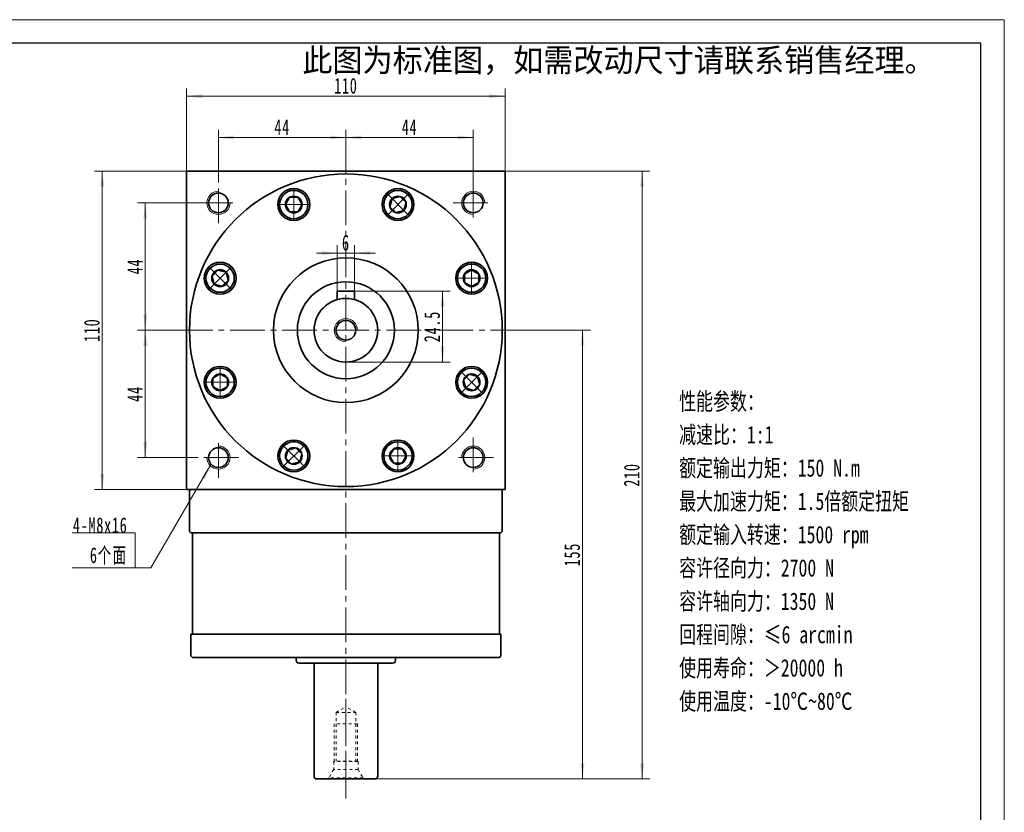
# Model space of a CAD drawing. Header units: millimetres. Extents: x 30 to 711, y 82 to 561.
# Tile 4 of 4: x 371 to 711, y 287 to 561. Entities that reach past the tile are written whole.
import ezdxf

# ---------------------------------------------------------------- set-up
doc = ezdxf.new("R2010")
doc.units = ezdxf.units.MM
doc.set_wipeout_variables(frame=1)
doc.linetypes.add('点画线', pattern=[18, 12, -2, 2, -2])
doc.linetypes.add('虚线', pattern=[2, 1, -1])
doc.layers.get('0').update_dxf_attribs({"lineweight": 35})
doc.layers.add('6文字层', color=3, linetype='Continuous')
for name, color, linetype, lineweight in [('中心线层', 1, '点画线', 18), ('图框_外框线', 7, 'Continuous', 18), ('尺寸线层', 3, 'Continuous', 18), ('粗实线层', 7, 'Continuous', 35)]:
    doc.layers.add(name, color=color, linetype=linetype, lineweight=lineweight)
doc.styles.add('标准', font='txt', dxfattribs={"width": 0.667})
doc.dimstyles.new('a4-1-1', dxfattribs={"dimtxt": 3, "dimasz": 3, "dimexe": 1.5, "dimexo": 0, "dimgap": 0.5, "dimtad": 1, "dimdec": 3, "dimdsep": 46, "dimtxsty": '标准', "dimblk": '_CAXARROW', "dimcen": 0, "dimdle": 4, "dimazin": 2, "dimtfac": 0.707107, "dimtdec": 3, "dimtix": 1, "dimtmove": 2, "dimatfit": 3, "dimfxl": 0, "dimfrac": 2, "dimtolj": 1, "dimtzin": 0, "dimarcsym": 0})

# ---------------------------------------------------------------- blocks, each defined once
blk = doc.blocks.new('*X13')
at = {"layer": '尺寸线层', "linetype": 'Continuous'}
for points in [[(428.87, 534.79), (434.27, 535.46), (434.27, 534.11)], [(538.87, 534.79), (533.47, 535.46), (533.47, 534.11)]]:
    blk.add_hatch(color=0, dxfattribs=at).paths.add_polyline_path(points, flags=0)
at = {"layer": '尺寸线层', "color": 0, "linetype": 'Continuous'}
for p, q in [((428.87, 508.96), (428.87, 537.49)), ((538.87, 508.96), (538.87, 537.49)), ((428.87, 534.79), (538.87, 534.79))]:
    blk.add_line(p, q, dxfattribs=at)
at = {"layer": '尺寸线层', "color": 0, "insert": (483.87, 538.37), "char_height": 5.4, "width": 14.3527, "attachment_point": 5, "line_spacing_factor": 1.15057, "style": '标准'}
blk.add_mtext('\\T1.1;110', dxfattribs=at)
blk = doc.blocks.new('_CAXARROW')
blk.add_hatch(color=0).paths.add_polyline_path([(0, 0), (-1, 0.125), (-1, -0.125)], flags=0)
blk = doc.blocks.new('*X14')
at = {"layer": '尺寸线层', "linetype": 'Continuous'}
for points in [[(399.74, 508.96), (399.07, 503.56), (400.42, 503.56)], [(399.74, 398.96), (399.07, 404.36), (400.42, 404.36)]]:
    blk.add_hatch(color=0, dxfattribs=at).paths.add_polyline_path(points, flags=0)
at = {"layer": '尺寸线层', "color": 0, "linetype": 'Continuous'}
for p, q in [((428.87, 508.96), (397.04, 508.96)), ((399.74, 398.96), (399.74, 508.96)), ((428.87, 398.96), (397.04, 398.96))]:
    blk.add_line(p, q, dxfattribs=at)
at = {"layer": '尺寸线层', "color": 0, "insert": (396.16, 453.96), "char_height": 5.4, "width": 14.3527, "attachment_point": 5, "rotation": 90, "line_spacing_factor": 1.15057, "style": '标准'}
blk.add_mtext('\\T1.1;110', dxfattribs=at)
blk = doc.blocks.new('*X15')
at = {"layer": '尺寸线层', "linetype": 'Continuous'}
for points in [[(414.59, 497.96), (415.27, 492.56), (413.92, 492.56)], [(414.59, 453.96), (415.27, 459.36), (413.92, 459.36)]]:
    blk.add_hatch(color=0, dxfattribs=at).paths.add_polyline_path(points, flags=0)
at = {"layer": '尺寸线层', "color": 0, "linetype": 'Continuous'}
for p, q in [((432.87, 497.96), (411.89, 497.96)), ((414.59, 497.96), (414.59, 453.96)), ((425.87, 453.96), (411.89, 453.96))]:
    blk.add_line(p, q, dxfattribs=at)
at = {"layer": '尺寸线层', "color": 0, "insert": (411.02, 475.96), "char_height": 5.4, "width": 10.8, "attachment_point": 5, "rotation": 90, "line_spacing_factor": 1.15057, "style": '标准'}
blk.add_mtext('\\T1.1;44', dxfattribs=at)
blk = doc.blocks.new('*X16')
at = {"layer": '尺寸线层', "linetype": 'Continuous'}
for points in [[(414.59, 453.96), (415.27, 448.56), (413.92, 448.56)], [(414.59, 409.96), (415.27, 415.36), (413.92, 415.36)]]:
    blk.add_hatch(color=0, dxfattribs=at).paths.add_polyline_path(points, flags=0)
at = {"layer": '尺寸线层', "color": 0, "linetype": 'Continuous'}
for p, q in [((425.87, 453.96), (411.89, 453.96)), ((414.59, 453.96), (414.59, 409.96)), ((432.87, 409.96), (411.89, 409.96))]:
    blk.add_line(p, q, dxfattribs=at)
at = {"layer": '尺寸线层', "color": 0, "insert": (411.02, 431.96), "char_height": 5.4, "width": 10.8, "attachment_point": 5, "rotation": 90, "line_spacing_factor": 1.15057, "style": '标准'}
blk.add_mtext('\\T1.1;44', dxfattribs=at)
blk = doc.blocks.new('*X17')
at = {"layer": '尺寸线层', "linetype": 'Continuous'}
for points in [[(439.87, 520.53), (445.27, 521.21), (445.27, 519.86)], [(483.87, 520.53), (478.47, 521.21), (478.47, 519.86)]]:
    blk.add_hatch(color=0, dxfattribs=at).paths.add_polyline_path(points, flags=0)
at = {"layer": '尺寸线层', "color": 0, "linetype": 'Continuous'}
for p, q in [((439.87, 504.96), (439.87, 523.23)), ((439.87, 520.53), (483.87, 520.53)), ((483.87, 511.95), (483.87, 523.23))]:
    blk.add_line(p, q, dxfattribs=at)
at = {"layer": '尺寸线层', "color": 0, "insert": (461.87, 524.1), "char_height": 5.4, "width": 10.8, "attachment_point": 5, "line_spacing_factor": 1.15057, "style": '标准'}
blk.add_mtext('\\T1.1;44', dxfattribs=at)
blk = doc.blocks.new('*X18')
at = {"layer": '尺寸线层', "linetype": 'Continuous'}
for points in [[(483.87, 520.53), (489.27, 521.21), (489.27, 519.86)], [(527.87, 520.53), (522.47, 521.21), (522.47, 519.86)]]:
    blk.add_hatch(color=0, dxfattribs=at).paths.add_polyline_path(points, flags=0)
at = {"layer": '尺寸线层', "color": 0, "linetype": 'Continuous'}
for p, q in [((483.87, 511.95), (483.87, 523.23)), ((483.87, 520.53), (527.87, 520.53)), ((527.87, 504.96), (527.87, 523.23))]:
    blk.add_line(p, q, dxfattribs=at)
at = {"layer": '尺寸线层', "color": 0, "insert": (505.87, 524.1), "char_height": 5.4, "width": 10.8, "attachment_point": 5, "line_spacing_factor": 1.15057, "style": '标准'}
blk.add_mtext('\\T1.1;44', dxfattribs=at)
blk = doc.blocks.new('*X19')
at = {"layer": '尺寸线层', "linetype": 'Continuous'}
for points in [[(565.61, 453.96), (566.28, 448.56), (564.93, 448.56)], [(565.61, 298.96), (566.28, 304.36), (564.93, 304.36)]]:
    blk.add_hatch(color=0, dxfattribs=at).paths.add_polyline_path(points, flags=0)
at = {"layer": '尺寸线层', "color": 0, "linetype": 'Continuous'}
for p, q in [((541.87, 453.96), (568.31, 453.96)), ((565.61, 453.96), (565.61, 298.96)), ((493.87, 298.96), (568.31, 298.96))]:
    blk.add_line(p, q, dxfattribs=at)
at = {"layer": '尺寸线层', "color": 0, "insert": (562.02, 376.46), "char_height": 5.4, "width": 14.0022, "attachment_point": 5, "rotation": 90, "line_spacing_factor": 1.15057, "style": '标准'}
blk.add_mtext('\\T1.1;155', dxfattribs=at)
blk = doc.blocks.new('*X20')
at = {"layer": '尺寸线层', "linetype": 'Continuous'}
for points in [[(586.2, 508.96), (586.87, 503.56), (585.52, 503.56)], [(586.2, 298.96), (586.87, 304.36), (585.52, 304.36)]]:
    blk.add_hatch(color=0, dxfattribs=at).paths.add_polyline_path(points, flags=0)
at = {"layer": '尺寸线层', "color": 0, "linetype": 'Continuous'}
for p, q in [((538.87, 508.96), (588.9, 508.96)), ((586.2, 508.96), (586.2, 298.96)), ((493.87, 298.96), (588.9, 298.96))]:
    blk.add_line(p, q, dxfattribs=at)
at = {"layer": '尺寸线层', "color": 0, "insert": (582.61, 403.96), "char_height": 5.4, "width": 14.5863, "attachment_point": 5, "rotation": 90, "line_spacing_factor": 1.15057, "style": '标准'}
blk.add_mtext('\\T1.1;210', dxfattribs=at)
blk = doc.blocks.new('*X21')
at = {"layer": '中心线层', "linetype": '点画线', "lineweight": 18}
for p, q in [((0, -5.64), (0, 5.64)), ((-5.64, 0), (5.64, 0))]:
    blk.add_line(p, q, dxfattribs=at)
at = {"layer": '粗实线层'}
for p, q in [((-2.89, 0), (-1.44, 2.5)), ((-2.89, 0), (-1.44, -2.5)), ((-1.44, 2.5), (1.44, 2.5)), ((2.89, 0), (1.44, 2.5)), ((2.89, 0), (1.44, 2.5)), ((2.89, 0), (1.44, -2.5)), ((-1.44, -2.5), (1.44, -2.5))]:
    blk.add_line(p, q, dxfattribs=at)
blk.add_circle((0, 0), 2.89, dxfattribs=at)
for start, end in [(0, 180), (180, 360)]:
    blk.add_arc((0, 0), 4.89, start, end, dxfattribs=at)
blk = doc.blocks.new('*X22')
at = {"layer": '尺寸线层', "linetype": 'Continuous'}
for points in [[(517.24, 467.46), (517.92, 462.06), (516.57, 462.06)], [(517.24, 442.96), (517.92, 448.36), (516.57, 448.36)]]:
    blk.add_hatch(color=0, dxfattribs=at).paths.add_polyline_path(points, flags=0)
at = {"layer": '尺寸线层', "color": 0, "linetype": 'Continuous'}
for p, q in [((486.87, 467.46), (519.94, 467.46)), ((517.24, 467.46), (517.24, 442.96)), ((483.87, 442.96), (519.94, 442.96))]:
    blk.add_line(p, q, dxfattribs=at)
at = {"layer": '尺寸线层', "color": 0, "insert": (513.67, 455.21), "char_height": 5.4, "width": 19.7184, "attachment_point": 5, "rotation": 90, "line_spacing_factor": 1.15057, "style": '标准'}
blk.add_mtext('\\T1.1;24.5', dxfattribs=at)
blk = doc.blocks.new('*X23')
at = {"layer": '尺寸线层', "linetype": 'Continuous'}
for points in [[(480.87, 480.59), (475.47, 479.92), (475.47, 481.27)], [(486.87, 480.59), (492.27, 479.92), (492.27, 481.27)]]:
    blk.add_hatch(color=0, dxfattribs=at).paths.add_polyline_path(points, flags=0)
at = {"layer": '尺寸线层', "color": 0, "linetype": 'Continuous'}
for p, q in [((480.87, 467.46), (480.87, 483.29)), ((486.87, 467.46), (486.87, 483.29)), ((494.07, 480.59), (473.67, 480.59))]:
    blk.add_line(p, q, dxfattribs=at)
at = {"layer": '尺寸线层', "color": 0, "insert": (483.87, 484.16), "char_height": 5.4, "width": 10.8, "attachment_point": 5, "line_spacing_factor": 1.15057, "style": '标准'}
blk.add_mtext('\\T1.1;6', dxfattribs=at)
blk = doc.blocks.new('m8-11111_3')
at = {"layer": '中心线层', "linetype": '点画线', "lineweight": 18}
blk.add_line((27.67, 0), (-2.1, 0), dxfattribs=at)
at = {"layer": '粗实线层', "color": 6, "linetype": '虚线', "lineweight": 18}
for p, q in [((0, -6.6), (0, 6.6)), ((0, 6.6), (0.43, 5.86)), ((3.3, 4.2), (0.43, 5.86)), ((0.43, -5.86), (0.43, 5.86)), ((6, 4.2), (3.3, 4.2)), ((3.3, -4.2), (3.3, 4.2)), ((6.2, 4), (6, 4.2)), ((6, -4.2), (6, 4.2)), ((19, 4), (6.2, 4)), ((6.2, -4), (6.2, 4)), ((19, -4), (19, 4)), ((23, 3.4), (6.2, 3.4)), ((23, 3.4), (24.96, 0)), ((23, 3.4), (23, -3.4)), ((23, -3.4), (24.96, 0)), ((23, -3.4), (6.2, -3.4)), ((0, -6.6), (0.43, -5.86)), ((3.3, -4.2), (0.43, -5.86)), ((6, -4.2), (3.3, -4.2)), ((6.2, -4), (6, -4.2)), ((19, -4), (6.2, -4))]:
    blk.add_line(p, q, dxfattribs=at)
blk = doc.blocks.new('*X42')
at = {"layer": '尺寸线层', "linetype": 'Continuous'}
blk.add_hatch(color=0, dxfattribs=at).paths.add_polyline_path([(26.13, 35.68), (24, 30.67), (22.84, 31.35)], flags=0)
at = {"layer": '尺寸线层', "color": 0, "linetype": 'Continuous'}
blk.add_line((26.13, 35.68), (5.4, 0), dxfattribs=at)
at = {"layer": '尺寸线层', "color": 0}
for p, q in [((0, 12.11), (-21.83, 12.11)), ((0, 0), (0, 12.11)), ((0, 0), (-21.83, 0)), ((5.4, 0), (0, 0))]:
    blk.add_line(p, q, dxfattribs=at)
at = {"layer": '尺寸线层', "color": 0, "insert": (-2.7, 1.08), "char_height": 5.4, "width": 36.2438, "attachment_point": 9, "line_spacing_factor": 1.15057, "style": '标准'}
blk.add_mtext('\\T1.1;4-M8x16\\P6个面', dxfattribs=at)
blk = doc.blocks.new('提示字样')
at = {"layer": '6文字层', "insert": (1.21, 11.52), "char_height": 10, "width": 317.6795, "attachment_point": 1}
blk.add_mtext('{\\C1;此图为标准图，如需改动尺寸请联系销售经理。}', dxfattribs=at)

msp = doc.modelspace()

# ---------------------------------------------------------------- linework, layer by layer
at = {"layer": '中心线层'}
for p, q in [((483.8717, 292.239), (483.8717, 511.954)), ((439.8717, 490.9588), (439.8717, 504.9588)), ((527.8717, 504.9588), (527.8717, 490.9588)), ((432.8717, 497.9588), (446.8717, 497.9588)), ((520.8717, 497.9588), (534.8717, 497.9588)), ((425.8717, 453.9588), (541.8717, 453.9588)), ((439.8717, 402.9588), (439.8717, 416.9588)), ((527.8717, 416.9588), (527.8717, 402.9588)), ((446.8717, 409.9588), (432.8717, 409.9588)), ((534.8717, 409.9588), (520.8717, 409.9588))]:
    msp.add_line(p, q, dxfattribs=at)
at = {"layer": '粗实线层'}
for p, q in [((486.8717, 467.4588), (480.8717, 467.4588)), ((480.8717, 467.4588), (480.8717, 464.5419)), ((486.8717, 467.4588), (486.8717, 464.5419)), ((430.3717, 398.9588), (429.8717, 398.4588)), ((429.8717, 398.4588), (429.8717, 384.4588)), ((537.3717, 398.9588), (537.8717, 398.4588)), ((537.8717, 398.4588), (537.8717, 384.4588)), ((430.3717, 383.9588), (429.8717, 384.4588)), ((537.3717, 383.9588), (537.8717, 384.4588)), ((430.3717, 383.9588), (537.3717, 383.9588)), ((430.8717, 348.9588), (430.8717, 383.9588)), ((536.8717, 348.9588), (536.8717, 383.9588)), ((430.3717, 348.9588), (537.3717, 348.9588)), ((430.3717, 341.4588), (430.3717, 348.9588)), ((537.3717, 341.4588), (537.3717, 348.9588)), ((430.8717, 340.9588), (430.3717, 341.4588)), ((536.8717, 340.9588), (430.8717, 340.9588)), ((466.7217, 340.9588), (466.7217, 339.9588)), ((501.0217, 340.9588), (501.0217, 339.9588)), ((536.8717, 340.9588), (537.3717, 341.4588)), ((500.0217, 338.9588), (467.7217, 338.9588)), ((472.8717, 299.9588), (472.8717, 338.9588)), ((494.8717, 299.9588), (494.8717, 338.9588)), ((473.8717, 298.9588), (493.8717, 298.9588))]:
    msp.add_line(p, q, dxfattribs=at)
for points in [[(428.8717, 398.9588), (428.8717, 508.9588)], [(428.8717, 508.3588), (428.8717, 508.9588), (538.8717, 508.9588), (538.8717, 508.3588)], [(538.8717, 398.9588), (538.8717, 508.9588)], [(538.8717, 398.9588), (428.8717, 398.9588)]]:
    msp.add_lwpolyline(points, dxfattribs=at)
for centre, radius in [((483.8717, 453.9588), 54), ((439.8717, 497.9588), 3.4), ((465.8856, 497.3812), 5.5), ((501.8578, 497.3812), 5.5), ((527.8717, 497.9588), 3.4), ((440.4493, 471.945), 5.5), ((483.8717, 453.9588), 25), ((527.294, 471.945), 5.5), ((483.8717, 453.9588), 16.75), ((483.8717, 453.9588), 11), ((483.8717, 453.9588), 3.4), ((440.4493, 435.9727), 5.5), ((527.294, 435.9727), 5.5), ((465.8856, 410.5365), 5.5), ((501.8578, 410.5365), 5.5), ((439.8717, 409.9588), 3.4), ((527.8717, 409.9588), 3.4)]:
    msp.add_circle(centre, radius, dxfattribs=at)
at = {"layer": '粗实线层', "lineweight": 18}
for centre, start, end in [((439.8717, 497.9588), 90, 360), ((527.8717, 497.9588), 0, 270), ((483.8717, 453.9588), 0, 270), ((439.8717, 409.9588), 180, 90), ((527.8717, 409.9588), 270, 180)]:
    msp.add_arc(centre, 4, start, end, dxfattribs=at)
at = {"layer": '粗实线层'}
for centre, start, end in [((467.7217, 339.9588), 180, 270), ((500.0217, 339.9588), 270, 0), ((473.8717, 299.9588), 180, 270), ((493.8717, 299.9588), 270, 0)]:
    msp.add_arc(centre, 1, start, end, dxfattribs=at)

# ---------------------------------------------------------------- block references
at = {"layer": '尺寸线层'}
msp.add_blockref('*X42', (411.1555, 371.893), dxfattribs=at)
at = {"layer": '粗实线层', "xscale": 0.8, "yscale": 0.8, "zscale": 0.8}
msp.add_blockref('提示字样', (467.869, 542.0328), dxfattribs=at)
at = {"layer": '粗实线层', "rotation": 90}
msp.add_blockref('m8-11111_3', (483.8717, 298.9588), dxfattribs=at)

# ---------------------------------------------------------------- texts
at = {"layer": '尺寸线层', "insert": (598.9719, 432.4122), "char_height": 6, "width": 140.195535, "attachment_point": 1, "line_spacing_factor": 1.15057, "style": '标准'}
msp.add_mtext('{\\W0.75;性能参数：\\P减速比：1:1\\P额定输出力矩：150 N.m\\P最大加速力矩：1.5倍额定扭矩\\P额定输入转速：1500 rpm\\P容许径向力：2700 N\\P容许轴向力：1350 N\\P回程间隙：≤6 arcmin\\P使用寿命：＞20000 h\\P使用温度：-10℃~80℃', dxfattribs=at)

# ---------------------------------------------------------------- dimensions: what is measured, and where the dimension line sits
at = {"layer": '尺寸线层'}
for base, p1, p2, angle, picture, middle in [((538.8717, 534.7889), (428.8717, 508.9588), (538.8717, 508.9588), 0, '*X13', (483.8717, 538.3738)), ((527.8717, 520.5329), (483.8717, 511.954), (527.8717, 504.9588), 0, '*X18', (505.8717, 524.1027)), ((399.7405, 508.9588), (428.8717, 398.9588), (428.8717, 508.9588), 90, '*X14', (396.1556, 453.9588)), ((586.1963, 298.9588), (538.8717, 508.9588), (493.8717, 298.9588), 270, '*X20', (582.6114, 403.9588)), ((414.5905, 453.9588), (432.8717, 497.9588), (425.8717, 453.9588), 270, '*X15', (411.0207, 475.9588)), ((517.2404, 442.9588), (486.8717, 467.4588), (483.8717, 442.9588), 270, '*X22', (513.6706, 455.2088)), ((414.5905, 409.9588), (425.8717, 453.9588), (432.8717, 409.9588), 270, '*X16', (411.0207, 431.9588)), ((565.6055, 298.9588), (541.8717, 453.9588), (493.8717, 298.9588), 270, '*X19', (562.0206, 376.4588))]:
    dim = msp.add_linear_dim(base=base, p1=p1, p2=p2, angle=angle, dimstyle='a4-1-1', override={"dimsah": 1, "dimtfill": 1, "dimtzin": 0}, dxfattribs=at)
    dim.commit()
    dim.dimension.update_dxf_attribs({"geometry": picture, "text_midpoint": middle})
for base, p1, p2, picture, middle in [((483.8717, 520.5329), (439.8717, 504.9588), (483.8717, 511.954), '*X17', (461.8717, 524.1027)), ((480.8717, 480.5922), (486.8717, 467.4588), (480.8717, 467.4588), '*X23', (483.8717, 484.1621))]:
    dim = msp.add_linear_dim(base=base, p1=p1, p2=p2, dimstyle='a4-1-1', override={"dimsah": 1, "dimtfill": 1, "dimtzin": 0}, dxfattribs=at)
    dim.commit()
    dim.dimension.update_dxf_attribs({"geometry": picture, "text_midpoint": middle})

# ---------------------------------------------------------------- next in the draw order: wipeouts: each hides what was drawn before it
for points in [[(470.7756, 497.3812), (470.7755, 497.4087), (470.7752, 497.4361), (470.7749, 497.4636), (470.7743, 497.4911), (470.7736, 497.5185), (470.7728, 497.546), (470.7718, 497.5735), (470.7706, 497.6009), (470.7693, 497.6284), (470.7678, 497.6558), (470.7662, 497.6832), (470.7644, 497.7107), (470.7625, 497.7381), (470.7604, 497.7655), (470.7582, 497.7928), (470.7558, 497.8202), (470.7533, 497.8476), (470.7506, 497.8749), (470.7477, 497.9022), (470.7447, 497.9296), (470.7416, 497.9569), (470.7382, 497.9841), (470.7348, 498.0114), (470.7312, 498.0386), (470.7274, 498.0658), (470.7235, 498.093), (470.7194, 498.1202), (470.7152, 498.1474), (470.7108, 498.1745), (470.7062, 498.2016), (470.7062, 498.2016), (470.6627, 498.4259), (470.6086, 498.648), (470.5443, 498.8673), (470.4697, 499.0833), (470.3852, 499.2957), (470.2908, 499.5038), (470.1869, 499.7073), (470.0735, 499.9058), (469.9509, 500.0987), (469.8195, 500.2857), (469.6795, 500.4663), (469.5312, 500.6402), (469.375, 500.807), (469.2111, 500.9663), (469.0399, 501.1178), (468.8619, 501.2611), (468.6774, 501.3959), (468.4868, 501.5219), (468.2904, 501.639), (468.0889, 501.7467), (467.8825, 501.8449), (467.6718, 501.9333), (467.4571, 502.0118), (467.239, 502.0801), (467.018, 502.1383), (466.7945, 502.186), (466.569, 502.2232), (466.342, 502.2498), (466.114, 502.2658), (465.8856, 502.2712), (465.8856, 502.2712), (465.6571, 502.2658), (465.4291, 502.2498), (465.2021, 502.2232), (464.9766, 502.186), (464.7531, 502.1383), (464.5321, 502.0801), (464.314, 502.0118), (464.0994, 501.9333), (463.8886, 501.8449), (463.6822, 501.7467), (463.4807, 501.639), (463.2844, 501.5219), (463.0937, 501.3959), (462.9092, 501.2611), (462.7312, 501.1178), (462.56, 500.9663), (462.3961, 500.807), (462.2399, 500.6402), (462.0916, 500.4663), (461.9516, 500.2857), (461.8202, 500.0987), (461.6977, 499.9058), (461.5843, 499.7073), (461.4803, 499.5038), (461.3859, 499.2957), (461.3014, 499.0833), (461.2268, 498.8673), (461.1625, 498.648), (461.1085, 498.4259), (461.0649, 498.2016), (461.0649, 498.2016), (461.0603, 498.1745), (461.056, 498.1474), (461.0517, 498.1202), (461.0476, 498.093), (461.0437, 498.0658), (461.04, 498.0386), (461.0363, 498.0114), (461.0329, 497.9841), (461.0296, 497.9569), (461.0264, 497.9296), (461.0234, 497.9022), (461.0205, 497.8749), (461.0179, 497.8476), (461.0153, 497.8202), (461.0129, 497.7928), (461.0107, 497.7655), (461.0086, 497.7381), (461.0067, 497.7107), (461.0049, 497.6832), (461.0033, 497.6558), (461.0018, 497.6284), (461.0005, 497.6009), (460.9993, 497.5735), (460.9983, 497.546), (460.9975, 497.5185), (460.9968, 497.4911), (460.9963, 497.4636), (460.9959, 497.4361), (460.9956, 497.4087), (460.9956, 497.3812), (460.9956, 497.3812), (461.0023, 497.1253), (461.0223, 496.87), (461.0558, 496.6162), (461.1024, 496.3645), (461.1622, 496.1156), (461.2349, 495.8701), (461.3204, 495.6288), (461.4183, 495.3922), (461.5285, 495.1612), (461.6507, 494.9362), (461.7845, 494.7179), (461.9295, 494.5069), (462.0853, 494.3038), (462.2516, 494.1091), (462.4278, 493.9234), (462.6135, 493.7472), (462.8082, 493.5809), (463.0113, 493.4251), (463.2223, 493.2801), (463.4406, 493.1463), (463.6655, 493.0242), (463.8966, 492.9139), (464.1331, 492.816), (464.3745, 492.7305), (464.6199, 492.6578), (464.8689, 492.598), (465.1206, 492.5514), (465.3744, 492.518), (465.6296, 492.4979), (465.8856, 492.4912), (465.8856, 492.4912), (466.1415, 492.4979), (466.3967, 492.518), (466.6505, 492.5514), (466.9022, 492.598), (467.1512, 492.6578), (467.3967, 492.7305), (467.638, 492.816), (467.8745, 492.9139), (468.1056, 493.0242), (468.3306, 493.1463), (468.5488, 493.2801), (468.7598, 493.4251), (468.9629, 493.5809), (469.1576, 493.7472), (469.3433, 493.9234), (469.5195, 494.1091), (469.6858, 494.3038), (469.8417, 494.5069), (469.9867, 494.7179), (470.1204, 494.9362), (470.2426, 495.1612), (470.3528, 495.3922), (470.4508, 495.6288), (470.5362, 495.8701), (470.6089, 496.1156), (470.6687, 496.3645), (470.7154, 496.6162), (470.7488, 496.87), (470.7689, 497.1253)], [(505.3156, 493.9234), (505.3349, 493.9429), (505.3542, 493.9625), (505.3733, 493.9822), (505.3924, 494.002), (505.4113, 494.0219), (505.4301, 494.0419), (505.4488, 494.0621), (505.4674, 494.0823), (505.4859, 494.1026), (505.5043, 494.1231), (505.5225, 494.1436), (505.5407, 494.1643), (505.5587, 494.185), (505.5766, 494.2058), (505.5944, 494.2268), (505.612, 494.2478), (505.6296, 494.269), (505.647, 494.2902), (505.6643, 494.3116), (505.6815, 494.333), (505.6986, 494.3545), (505.7155, 494.3762), (505.7323, 494.3979), (505.749, 494.4197), (505.7656, 494.4416), (505.7821, 494.4636), (505.7984, 494.4857), (505.8146, 494.5079), (505.8307, 494.5302), (505.8467, 494.5526), (505.8467, 494.5526), (505.9745, 494.742), (506.0933, 494.9372), (506.2028, 495.1378), (506.3029, 495.3433), (506.3933, 495.5532), (506.4737, 495.7671), (506.5441, 495.9845), (506.6043, 496.205), (506.654, 496.4281), (506.6933, 496.6532), (506.722, 496.88), (506.7402, 497.1078), (506.7476, 497.3362), (506.7444, 497.5647), (506.7304, 497.7928), (506.7059, 498.0201), (506.6707, 498.2459), (506.6251, 498.4698), (506.569, 498.6914), (506.5026, 498.9101), (506.4261, 499.1254), (506.3397, 499.337), (506.2434, 499.5443), (506.1375, 499.7468), (506.0223, 499.9442), (505.898, 500.136), (505.7649, 500.3217), (505.6232, 500.5011), (505.4733, 500.6736), (505.3156, 500.8389), (505.3156, 500.8389), (505.1502, 500.9967), (504.9777, 501.1466), (504.7983, 501.2883), (504.6126, 501.4214), (504.4208, 501.5457), (504.2234, 501.6609), (504.0209, 501.7668), (503.8136, 501.863), (503.602, 501.9495), (503.3867, 502.026), (503.168, 502.0924), (502.9464, 502.1485), (502.7225, 502.1941), (502.4967, 502.2293), (502.2695, 502.2538), (502.0413, 502.2677), (501.8128, 502.271), (501.5844, 502.2635), (501.3566, 502.2454), (501.1299, 502.2167), (500.9047, 502.1774), (500.6817, 502.1276), (500.4612, 502.0675), (500.2437, 501.9971), (500.0298, 501.9167), (499.8199, 501.8263), (499.6144, 501.7262), (499.4139, 501.6167), (499.2186, 501.4978), (499.0292, 501.37), (499.0292, 501.37), (499.0068, 501.3541), (498.9845, 501.338), (498.9623, 501.3218), (498.9402, 501.3055), (498.9182, 501.289), (498.8963, 501.2724), (498.8745, 501.2557), (498.8528, 501.2389), (498.8312, 501.222), (498.8096, 501.2049), (498.7882, 501.1877), (498.7668, 501.1704), (498.7456, 501.153), (498.7245, 501.1354), (498.7034, 501.1178), (498.6825, 501.1), (498.6616, 501.0821), (498.6409, 501.064), (498.6202, 501.0459), (498.5997, 501.0277), (498.5793, 501.0093), (498.5589, 500.9908), (498.5387, 500.9722), (498.5186, 500.9535), (498.4985, 500.9347), (498.4786, 500.9158), (498.4588, 500.8967), (498.4391, 500.8776), (498.4195, 500.8583), (498.4, 500.8389), (498.4, 500.8389), (498.2238, 500.6532), (498.0576, 500.4586), (497.9017, 500.2555), (497.7567, 500.0445), (497.6229, 499.8262), (497.5008, 499.6012), (497.3906, 499.3701), (497.2926, 499.1336), (497.2071, 498.8923), (497.1344, 498.6468), (497.0747, 498.3979), (497.028, 498.1461), (496.9946, 497.8923), (496.9745, 497.6371), (496.9678, 497.3812), (496.9745, 497.1253), (496.9946, 496.87), (497.028, 496.6162), (497.0747, 496.3645), (497.1344, 496.1156), (497.2071, 495.8701), (497.2926, 495.6288), (497.3906, 495.3922), (497.5008, 495.1612), (497.6229, 494.9362), (497.7567, 494.7179), (497.9017, 494.5069), (498.0576, 494.3038), (498.2238, 494.1091), (498.4, 493.9234), (498.4, 493.9234), (498.5858, 493.7472), (498.7804, 493.5809), (498.9835, 493.4251), (499.1945, 493.2801), (499.4128, 493.1463), (499.6378, 493.0242), (499.8689, 492.9139), (500.1054, 492.816), (500.3467, 492.7305), (500.5922, 492.6578), (500.8411, 492.598), (501.0928, 492.5514), (501.3467, 492.518), (501.6019, 492.4979), (501.8578, 492.4912), (502.1137, 492.4979), (502.3689, 492.518), (502.6228, 492.5514), (502.8745, 492.598), (503.1234, 492.6578), (503.3689, 492.7305), (503.6102, 492.816), (503.8467, 492.9139), (504.0778, 493.0242), (504.3028, 493.1463), (504.5211, 493.2801), (504.7321, 493.4251), (504.9352, 493.5809), (505.1298, 493.7472)], [(443.9071, 475.4027), (443.8876, 475.4221), (443.868, 475.4414), (443.8483, 475.4605), (443.8285, 475.4796), (443.8086, 475.4985), (443.7886, 475.5173), (443.7685, 475.536), (443.7482, 475.5546), (443.7279, 475.5731), (443.7075, 475.5914), (443.6869, 475.6097), (443.6663, 475.6278), (443.6455, 475.6459), (443.6247, 475.6638), (443.6037, 475.6815), (443.5827, 475.6992), (443.5615, 475.7167), (443.5403, 475.7342), (443.519, 475.7515), (443.4975, 475.7687), (443.476, 475.7857), (443.4544, 475.8027), (443.4326, 475.8195), (443.4108, 475.8362), (443.3889, 475.8528), (443.3669, 475.8692), (443.3448, 475.8856), (443.3226, 475.9018), (443.3003, 475.9179), (443.278, 475.9338), (443.278, 475.9338), (443.0885, 476.0616), (442.8933, 476.1804), (442.6927, 476.29), (442.4872, 476.3901), (442.2773, 476.4804), (442.0634, 476.5609), (441.846, 476.6313), (441.6255, 476.6914), (441.4024, 476.7412), (441.1773, 476.7805), (440.9506, 476.8092), (440.7227, 476.8273), (440.4943, 476.8348), (440.2658, 476.8315), (440.0377, 476.8176), (439.8105, 476.7931), (439.5846, 476.7579), (439.3607, 476.7122), (439.1391, 476.6562), (438.9205, 476.5898), (438.7051, 476.5133), (438.4935, 476.4268), (438.2863, 476.3305), (438.0837, 476.2247), (437.8863, 476.1095), (437.6946, 475.9852), (437.5088, 475.8521), (437.3295, 475.7104), (437.1569, 475.5605), (436.9916, 475.4027), (436.9916, 475.4027), (436.8338, 475.2374), (436.6839, 475.0649), (436.5423, 474.8855), (436.4091, 474.6997), (436.2848, 474.508), (436.1696, 474.3106), (436.0638, 474.108), (435.9675, 473.9008), (435.881, 473.6892), (435.8045, 473.4739), (435.7381, 473.2552), (435.6821, 473.0336), (435.6364, 472.8097), (435.6013, 472.5838), (435.5767, 472.3566), (435.5628, 472.1285), (435.5595, 471.9), (435.567, 471.6716), (435.5851, 471.4437), (435.6138, 471.217), (435.6531, 470.9919), (435.7029, 470.7688), (435.763, 470.5483), (435.8334, 470.3309), (435.9139, 470.117), (436.0042, 469.9071), (436.1043, 469.7016), (436.2139, 469.501), (436.3327, 469.3058), (436.4605, 469.1163), (436.4605, 469.1163), (436.4764, 469.094), (436.4925, 469.0717), (436.5087, 469.0495), (436.5251, 469.0274), (436.5415, 469.0054), (436.5581, 468.9835), (436.5748, 468.9617), (436.5916, 468.9399), (436.6086, 468.9183), (436.6256, 468.8968), (436.6428, 468.8754), (436.6601, 468.854), (436.6776, 468.8328), (436.6951, 468.8116), (436.7128, 468.7906), (436.7306, 468.7696), (436.7485, 468.7488), (436.7665, 468.728), (436.7846, 468.7074), (436.8029, 468.6869), (436.8212, 468.6664), (436.8397, 468.6461), (436.8583, 468.6259), (436.877, 468.6057), (436.8958, 468.5857), (436.9148, 468.5658), (436.9338, 468.546), (436.953, 468.5263), (436.9722, 468.5067), (436.9916, 468.4872), (436.9916, 468.4872), (437.1773, 468.311), (437.372, 468.1447), (437.5751, 467.9889), (437.7861, 467.8439), (438.0043, 467.7101), (438.2293, 467.5879), (438.4604, 467.4777), (438.6969, 467.3798), (438.9382, 467.2943), (439.1837, 467.2216), (439.4327, 467.1618), (439.6844, 467.1152), (439.9382, 467.0818), (440.1934, 467.0617), (440.4493, 467.055), (440.7053, 467.0617), (440.9605, 467.0818), (441.2143, 467.1152), (441.466, 467.1618), (441.715, 467.2216), (441.9604, 467.2943), (442.2018, 467.3798), (442.4383, 467.4777), (442.6694, 467.5879), (442.8943, 467.7101), (443.1126, 467.8439), (443.3236, 467.9889), (443.5267, 468.1447), (443.7214, 468.311), (443.9071, 468.4872), (443.9071, 468.4872), (444.0833, 468.6729), (444.2496, 468.8676), (444.4054, 469.0707), (444.5504, 469.2817), (444.6842, 469.5), (444.8064, 469.725), (444.9166, 469.956), (445.0146, 470.1925), (445.1, 470.4339), (445.1727, 470.6793), (445.2325, 470.9283), (445.2791, 471.18), (445.3126, 471.4338), (445.3326, 471.689), (445.3393, 471.945), (445.3326, 472.2009), (445.3126, 472.4561), (445.2791, 472.7099), (445.2325, 472.9617), (445.1727, 473.2106), (445.1, 473.4561), (445.0146, 473.6974), (444.9166, 473.9339), (444.8064, 474.165), (444.6842, 474.39), (444.5504, 474.6083), (444.4054, 474.8192), (444.2496, 475.0223), (444.0833, 475.217)], [(527.294, 467.055), (527.3215, 467.055), (527.349, 467.0553), (527.3764, 467.0557), (527.4039, 467.0562), (527.4314, 467.0569), (527.4588, 467.0577), (527.4863, 467.0587), (527.5138, 467.0599), (527.5412, 467.0612), (527.5686, 467.0627), (527.5961, 467.0643), (527.6235, 467.0661), (527.6509, 467.068), (527.6783, 467.0701), (527.7057, 467.0723), (527.7331, 467.0747), (527.7604, 467.0773), (527.7878, 467.08), (527.8151, 467.0828), (527.8424, 467.0858), (527.8697, 467.089), (527.897, 467.0923), (527.9242, 467.0957), (527.9515, 467.0994), (527.9787, 467.1031), (528.0059, 467.1071), (528.033, 467.1111), (528.0602, 467.1154), (528.0873, 467.1197), (528.1144, 467.1243), (528.1144, 467.1243), (528.3388, 467.1679), (528.5608, 467.2219), (528.7801, 467.2863), (528.9962, 467.3608), (529.2085, 467.4453), (529.4167, 467.5397), (529.6202, 467.6437), (529.8186, 467.7571), (530.0115, 467.8796), (530.1985, 468.011), (530.3791, 468.151), (530.553, 468.2993), (530.7198, 468.4556), (530.8791, 468.6194), (531.0306, 468.7906), (531.1739, 468.9686), (531.3087, 469.1531), (531.4348, 469.3438), (531.5518, 469.5401), (531.6595, 469.7417), (531.7577, 469.948), (531.8461, 470.1588), (531.9246, 470.3734), (531.993, 470.5915), (532.0511, 470.8125), (532.0988, 471.036), (532.136, 471.2615), (532.1627, 471.4885), (532.1787, 471.7165), (532.184, 471.945), (532.184, 471.945), (532.1787, 472.1734), (532.1627, 472.4014), (532.136, 472.6284), (532.0988, 472.8539), (532.0511, 473.0774), (531.993, 473.2984), (531.9246, 473.5165), (531.8461, 473.7312), (531.7577, 473.9419), (531.6595, 474.1483), (531.5518, 474.3498), (531.4348, 474.5462), (531.3087, 474.7368), (531.1739, 474.9213), (531.0306, 475.0994), (530.8791, 475.2705), (530.7198, 475.4344), (530.553, 475.5906), (530.3791, 475.7389), (530.1985, 475.8789), (530.0115, 476.0103), (529.8186, 476.1329), (529.6202, 476.2463), (529.4167, 476.3502), (529.2085, 476.4446), (528.9962, 476.5292), (528.7801, 476.6037), (528.5608, 476.668), (528.3388, 476.7221), (528.1144, 476.7657), (528.1144, 476.7657), (528.0873, 476.7702), (528.0602, 476.7746), (528.033, 476.7788), (528.0059, 476.7829), (527.9787, 476.7868), (527.9515, 476.7906), (527.9242, 476.7942), (527.897, 476.7977), (527.8697, 476.801), (527.8424, 476.8041), (527.8151, 476.8071), (527.7878, 476.81), (527.7604, 476.8127), (527.7331, 476.8152), (527.7057, 476.8176), (527.6783, 476.8198), (527.6509, 476.8219), (527.6235, 476.8239), (527.5961, 476.8256), (527.5686, 476.8273), (527.5412, 476.8287), (527.5138, 476.83), (527.4863, 476.8312), (527.4588, 476.8322), (527.4314, 476.833), (527.4039, 476.8337), (527.3764, 476.8343), (527.349, 476.8347), (527.3215, 476.8349), (527.294, 476.835), (527.294, 476.835), (527.0381, 476.8283), (526.7829, 476.8082), (526.5291, 476.7748), (526.2773, 476.7281), (526.0284, 476.6683), (525.7829, 476.5956), (525.5416, 476.5102), (525.3051, 476.4122), (525.074, 476.302), (524.849, 476.1798), (524.6307, 476.0461), (524.4197, 475.9011), (524.2166, 475.7452), (524.022, 475.5789), (523.8363, 475.4027), (523.66, 475.217), (523.4938, 475.0223), (523.3379, 474.8192), (523.1929, 474.6083), (523.0592, 474.39), (522.937, 474.165), (522.8268, 473.9339), (522.7288, 473.6974), (522.6434, 473.4561), (522.5706, 473.2106), (522.5109, 472.9617), (522.4642, 472.7099), (522.4308, 472.4561), (522.4107, 472.2009), (522.404, 471.945), (522.404, 471.945), (522.4107, 471.689), (522.4308, 471.4338), (522.4642, 471.18), (522.5109, 470.9283), (522.5706, 470.6793), (522.6434, 470.4339), (522.7288, 470.1925), (522.8268, 469.956), (522.937, 469.725), (523.0592, 469.5), (523.1929, 469.2817), (523.3379, 469.0707), (523.4938, 468.8676), (523.66, 468.6729), (523.8363, 468.4872), (524.022, 468.311), (524.2166, 468.1447), (524.4197, 467.9889), (524.6307, 467.8439), (524.849, 467.7101), (525.074, 467.5879), (525.3051, 467.4777), (525.5416, 467.3798), (525.7829, 467.2943), (526.0284, 467.2216), (526.2773, 467.1618), (526.5291, 467.1152), (526.7829, 467.0818), (527.0381, 467.0617)], [(440.4493, 440.8627), (440.4219, 440.8626), (440.3944, 440.8624), (440.3669, 440.862), (440.3394, 440.8615), (440.312, 440.8608), (440.2845, 440.8599), (440.2571, 440.8589), (440.2296, 440.8578), (440.2022, 440.8565), (440.1747, 440.855), (440.1473, 440.8534), (440.1199, 440.8516), (440.0925, 440.8497), (440.0651, 440.8476), (440.0377, 440.8454), (440.0103, 440.843), (439.9829, 440.8404), (439.9556, 440.8377), (439.9283, 440.8349), (439.901, 440.8319), (439.8737, 440.8287), (439.8464, 440.8254), (439.8191, 440.8219), (439.7919, 440.8183), (439.7647, 440.8146), (439.7375, 440.8106), (439.7103, 440.8066), (439.6832, 440.8023), (439.656, 440.7979), (439.6289, 440.7934), (439.6289, 440.7934), (439.4046, 440.7498), (439.1825, 440.6958), (438.9632, 440.6314), (438.7472, 440.5569), (438.5349, 440.4724), (438.3267, 440.378), (438.1232, 440.274), (437.9248, 440.1606), (437.7318, 440.0381), (437.5449, 439.9067), (437.3642, 439.7667), (437.1903, 439.6184), (437.0235, 439.4621), (436.8642, 439.2983), (436.7128, 439.1271), (436.5695, 438.9491), (436.4346, 438.7645), (436.3086, 438.5739), (436.1916, 438.3776), (436.0839, 438.176), (435.9857, 437.9697), (435.8972, 437.7589), (435.8188, 437.5443), (435.7504, 437.3262), (435.6923, 437.1052), (435.6446, 436.8817), (435.6073, 436.6562), (435.5807, 436.4292), (435.5647, 436.2012), (435.5593, 435.9727), (435.5593, 435.9727), (435.5647, 435.7442), (435.5807, 435.5163), (435.6073, 435.2893), (435.6446, 435.0638), (435.6923, 434.8403), (435.7504, 434.6193), (435.8188, 434.4012), (435.8972, 434.1865), (435.9857, 433.9758), (436.0839, 433.7694), (436.1916, 433.5678), (436.3086, 433.3715), (436.4346, 433.1809), (436.5695, 432.9964), (436.7128, 432.8183), (436.8642, 432.6472), (437.0235, 432.4833), (437.1903, 432.3271), (437.3642, 432.1788), (437.5449, 432.0388), (437.7318, 431.9073), (437.9248, 431.7848), (438.1232, 431.6714), (438.3267, 431.5674), (438.5349, 431.4731), (438.7472, 431.3885), (438.9632, 431.314), (439.1825, 431.2497), (439.4046, 431.1956), (439.6289, 431.152), (439.6289, 431.152), (439.656, 431.1475), (439.6832, 431.1431), (439.7103, 431.1389), (439.7375, 431.1348), (439.7647, 431.1309), (439.7919, 431.1271), (439.8191, 431.1235), (439.8464, 431.12), (439.8737, 431.1167), (439.901, 431.1136), (439.9283, 431.1106), (439.9556, 431.1077), (439.9829, 431.105), (440.0103, 431.1025), (440.0377, 431.1001), (440.0651, 431.0978), (440.0925, 431.0958), (440.1199, 431.0938), (440.1473, 431.0921), (440.1747, 431.0904), (440.2022, 431.089), (440.2296, 431.0877), (440.2571, 431.0865), (440.2845, 431.0855), (440.312, 431.0847), (440.3394, 431.084), (440.3669, 431.0834), (440.3944, 431.083), (440.4219, 431.0828), (440.4493, 431.0827), (440.4493, 431.0827), (440.7053, 431.0894), (440.9605, 431.1095), (441.2143, 431.1429), (441.466, 431.1896), (441.715, 431.2493), (441.9604, 431.3221), (442.2018, 431.4075), (442.4383, 431.5055), (442.6694, 431.6157), (442.8943, 431.7379), (443.1126, 431.8716), (443.3236, 432.0166), (443.5267, 432.1725), (443.7214, 432.3387), (443.9071, 432.515), (444.0833, 432.7007), (444.2496, 432.8953), (444.4054, 433.0985), (444.5504, 433.3094), (444.6842, 433.5277), (444.8064, 433.7527), (444.9166, 433.9838), (445.0146, 434.2203), (445.1, 434.4616), (445.1727, 434.7071), (445.2325, 434.956), (445.2791, 435.2078), (445.3126, 435.4616), (445.3326, 435.7168), (445.3393, 435.9727), (445.3393, 435.9727), (445.3326, 436.2286), (445.3126, 436.4839), (445.2791, 436.7377), (445.2325, 436.9894), (445.1727, 437.2384), (445.1, 437.4838), (445.0146, 437.7251), (444.9166, 437.9617), (444.8064, 438.1927), (444.6842, 438.4177), (444.5504, 438.636), (444.4054, 438.847), (444.2496, 439.0501), (444.0833, 439.2448), (443.9071, 439.4305), (443.7214, 439.6067), (443.5267, 439.773), (443.3236, 439.9288), (443.1126, 440.0738), (442.8943, 440.2076), (442.6694, 440.3297), (442.4383, 440.44), (442.2018, 440.5379), (441.9604, 440.6234), (441.715, 440.6961), (441.466, 440.7559), (441.2143, 440.8025), (440.9605, 440.8359), (440.7053, 440.856)], [(523.8363, 432.515), (523.8557, 432.4956), (523.8753, 432.4763), (523.895, 432.4572), (523.9148, 432.4381), (523.9348, 432.4192), (523.9548, 432.4004), (523.9749, 432.3817), (523.9951, 432.3631), (524.0155, 432.3446), (524.0359, 432.3262), (524.0565, 432.308), (524.0771, 432.2899), (524.0978, 432.2718), (524.1187, 432.2539), (524.1396, 432.2362), (524.1607, 432.2185), (524.1818, 432.2009), (524.2031, 432.1835), (524.2244, 432.1662), (524.2458, 432.149), (524.2674, 432.132), (524.289, 432.115), (524.3107, 432.0982), (524.3325, 432.0815), (524.3545, 432.0649), (524.3765, 432.0485), (524.3986, 432.0321), (524.4207, 432.0159), (524.443, 431.9998), (524.4654, 431.9839), (524.4654, 431.9839), (524.6549, 431.8561), (524.8501, 431.7372), (525.0506, 431.6277), (525.2561, 431.5276), (525.466, 431.4372), (525.6799, 431.3568), (525.8974, 431.2864), (526.1179, 431.2263), (526.3409, 431.1765), (526.5661, 431.1372), (526.7928, 431.1085), (527.0206, 431.0904), (527.249, 431.0829), (527.4776, 431.0862), (527.7057, 431.1001), (527.9329, 431.1246), (528.1587, 431.1598), (528.3827, 431.2054), (528.6042, 431.2615), (528.8229, 431.3279), (529.0383, 431.4044), (529.2498, 431.4909), (529.4571, 431.5872), (529.6596, 431.693), (529.857, 431.8082), (530.0488, 431.9325), (530.2346, 432.0656), (530.4139, 432.2073), (530.5864, 432.3572), (530.7518, 432.515), (530.7518, 432.515), (530.9096, 432.6803), (531.0594, 432.8528), (531.2011, 433.0322), (531.3342, 433.2179), (531.4585, 433.4097), (531.5737, 433.6071), (531.6796, 433.8097), (531.7759, 434.0169), (531.8624, 434.2285), (531.9389, 434.4438), (532.0052, 434.6625), (532.0613, 434.8841), (532.107, 435.108), (532.1421, 435.3338), (532.1667, 435.5611), (532.1806, 435.7892), (532.1838, 436.0177), (532.1764, 436.2461), (532.1583, 436.4739), (532.1295, 436.7007), (532.0902, 436.9258), (532.0405, 437.1489), (531.9803, 437.3694), (531.91, 437.5868), (531.8295, 437.8007), (531.7391, 438.0106), (531.6391, 438.2161), (531.5295, 438.4167), (531.4107, 438.6119), (531.2829, 438.8014), (531.2829, 438.8014), (531.2669, 438.8237), (531.2508, 438.846), (531.2346, 438.8682), (531.2183, 438.8903), (531.2018, 438.9123), (531.1853, 438.9342), (531.1686, 438.956), (531.1517, 438.9777), (531.1348, 438.9994), (531.1177, 439.0209), (531.1005, 439.0423), (531.0832, 439.0637), (531.0658, 439.0849), (531.0482, 439.1061), (531.0306, 439.1271), (531.0128, 439.1481), (530.9949, 439.1689), (530.9769, 439.1896), (530.9587, 439.2103), (530.9405, 439.2308), (530.9221, 439.2513), (530.9037, 439.2716), (530.8851, 439.2918), (530.8664, 439.312), (530.8475, 439.332), (530.8286, 439.3519), (530.8096, 439.3717), (530.7904, 439.3914), (530.7711, 439.411), (530.7518, 439.4305), (530.7518, 439.4305), (530.5661, 439.6067), (530.3714, 439.773), (530.1683, 439.9288), (529.9573, 440.0738), (529.739, 440.2076), (529.514, 440.3297), (529.283, 440.44), (529.0464, 440.5379), (528.8051, 440.6234), (528.5596, 440.6961), (528.3107, 440.7559), (528.059, 440.8025), (527.8052, 440.8359), (527.5499, 440.856), (527.294, 440.8627), (527.0381, 440.856), (526.7829, 440.8359), (526.5291, 440.8025), (526.2773, 440.7559), (526.0284, 440.6961), (525.7829, 440.6234), (525.5416, 440.5379), (525.3051, 440.44), (525.074, 440.3297), (524.849, 440.2076), (524.6307, 440.0738), (524.4197, 439.9288), (524.2166, 439.773), (524.022, 439.6067), (523.8363, 439.4305), (523.8363, 439.4305), (523.66, 439.2448), (523.4938, 439.0501), (523.3379, 438.847), (523.1929, 438.636), (523.0592, 438.4177), (522.937, 438.1927), (522.8268, 437.9617), (522.7288, 437.7251), (522.6434, 437.4838), (522.5706, 437.2384), (522.5109, 436.9894), (522.4642, 436.7377), (522.4308, 436.4839), (522.4107, 436.2286), (522.404, 435.9727), (522.4107, 435.7168), (522.4308, 435.4616), (522.4642, 435.2078), (522.5109, 434.956), (522.5706, 434.7071), (522.6434, 434.4616), (522.7288, 434.2203), (522.8268, 433.9838), (522.937, 433.7527), (523.0592, 433.5277), (523.1929, 433.3094), (523.3379, 433.0985), (523.4938, 432.8953), (523.66, 432.7007)], [(462.4278, 413.9943), (462.4084, 413.9748), (462.3892, 413.9552), (462.37, 413.9355), (462.351, 413.9157), (462.332, 413.8958), (462.3132, 413.8757), (462.2945, 413.8556), (462.2759, 413.8354), (462.2574, 413.8151), (462.2391, 413.7946), (462.2208, 413.7741), (462.2027, 413.7534), (462.1847, 413.7327), (462.1668, 413.7118), (462.149, 413.6909), (462.1313, 413.6699), (462.1138, 413.6487), (462.0964, 413.6275), (462.079, 413.6061), (462.0619, 413.5847), (462.0448, 413.5632), (462.0278, 413.5415), (462.011, 413.5198), (461.9943, 413.498), (461.9777, 413.4761), (461.9613, 413.4541), (461.945, 413.432), (461.9287, 413.4098), (461.9127, 413.3875), (461.8967, 413.3651), (461.8967, 413.3651), (461.7689, 413.1757), (461.6501, 412.9804), (461.5405, 412.7799), (461.4404, 412.5744), (461.3501, 412.3645), (461.2696, 412.1506), (461.1992, 411.9331), (461.1391, 411.7127), (461.0893, 411.4896), (461.05, 411.2645), (461.0213, 411.0377), (461.0032, 410.8099), (460.9958, 410.5815), (460.999, 410.353), (461.0129, 410.1248), (461.0375, 409.8976), (461.0726, 409.6718), (461.1183, 409.4479), (461.1744, 409.2263), (461.2407, 409.0076), (461.3172, 408.7923), (461.4037, 408.5807), (461.5, 408.3734), (461.6058, 408.1709), (461.721, 407.9735), (461.8453, 407.7817), (461.9785, 407.596), (462.1201, 407.4166), (462.27, 407.2441), (462.4278, 407.0788), (462.4278, 407.0788), (462.5931, 406.921), (462.7657, 406.7711), (462.945, 406.6294), (463.1308, 406.4963), (463.3226, 406.372), (463.5199, 406.2568), (463.7225, 406.1509), (463.9298, 406.0547), (464.1413, 405.9682), (464.3567, 405.8917), (464.5754, 405.8253), (464.7969, 405.7692), (465.0209, 405.7236), (465.2467, 405.6884), (465.4739, 405.6639), (465.702, 405.65), (465.9305, 405.6467), (466.159, 405.6542), (466.3868, 405.6723), (466.6135, 405.701), (466.8386, 405.7403), (467.0617, 405.7901), (467.2822, 405.8502), (467.4996, 405.9206), (467.7135, 406.001), (467.9235, 406.0914), (468.1289, 406.1915), (468.3295, 406.301), (468.5247, 406.4198), (468.7142, 406.5477), (468.7142, 406.5477), (468.7366, 406.5636), (468.7588, 406.5797), (468.781, 406.5959), (468.8031, 406.6122), (468.8251, 406.6287), (468.847, 406.6453), (468.8689, 406.662), (468.8906, 406.6788), (468.9122, 406.6957), (468.9337, 406.7128), (468.9552, 406.73), (468.9765, 406.7473), (468.9978, 406.7647), (469.0189, 406.7823), (469.0399, 406.7999), (469.0609, 406.8177), (469.0817, 406.8356), (469.1025, 406.8536), (469.1231, 406.8718), (469.1437, 406.89), (469.1641, 406.9084), (469.1844, 406.9269), (469.2047, 406.9455), (469.2248, 406.9642), (469.2448, 406.983), (469.2647, 407.0019), (469.2845, 407.021), (469.3042, 407.0401), (469.3238, 407.0594), (469.3433, 407.0788), (469.3433, 407.0788), (469.5195, 407.2645), (469.6858, 407.4591), (469.8417, 407.6622), (469.9867, 407.8732), (470.1204, 408.0915), (470.2426, 408.3165), (470.3528, 408.5476), (470.4508, 408.7841), (470.5362, 409.0254), (470.6089, 409.2709), (470.6687, 409.5198), (470.7154, 409.7715), (470.7488, 410.0254), (470.7689, 410.2806), (470.7756, 410.5365), (470.7689, 410.7924), (470.7488, 411.0477), (470.7154, 411.3015), (470.6687, 411.5532), (470.6089, 411.8021), (470.5362, 412.0476), (470.4508, 412.2889), (470.3528, 412.5255), (470.2426, 412.7565), (470.1204, 412.9815), (469.9867, 413.1998), (469.8417, 413.4108), (469.6858, 413.6139), (469.5195, 413.8086), (469.3433, 413.9943), (469.3433, 413.9943), (469.1576, 414.1705), (468.9629, 414.3368), (468.7598, 414.4926), (468.5488, 414.6376), (468.3306, 414.7714), (468.1056, 414.8935), (467.8745, 415.0037), (467.638, 415.1017), (467.3967, 415.1872), (467.1512, 415.2599), (466.9022, 415.3197), (466.6505, 415.3663), (466.3967, 415.3997), (466.1415, 415.4198), (465.8856, 415.4265), (465.6296, 415.4198), (465.3744, 415.3997), (465.1206, 415.3663), (464.8689, 415.3197), (464.6199, 415.2599), (464.3745, 415.1872), (464.1331, 415.1017), (463.8966, 415.0037), (463.6655, 414.8935), (463.4406, 414.7714), (463.2223, 414.6376), (463.0113, 414.4926), (462.8082, 414.3368), (462.6135, 414.1705)], [(496.9678, 410.5365), (496.9679, 410.509), (496.9681, 410.4816), (496.9685, 410.4541), (496.969, 410.4266), (496.9697, 410.3991), (496.9706, 410.3717), (496.9716, 410.3442), (496.9727, 410.3168), (496.9741, 410.2893), (496.9755, 410.2619), (496.9771, 410.2345), (496.9789, 410.207), (496.9808, 410.1796), (496.9829, 410.1522), (496.9852, 410.1248), (496.9875, 410.0975), (496.9901, 410.0701), (496.9928, 410.0428), (496.9956, 410.0154), (496.9986, 409.9881), (497.0018, 409.9608), (497.0051, 409.9336), (497.0086, 409.9063), (497.0122, 409.8791), (497.016, 409.8519), (497.0199, 409.8247), (497.024, 409.7975), (497.0282, 409.7703), (497.0326, 409.7432), (497.0371, 409.7161), (497.0371, 409.7161), (497.0807, 409.4918), (497.1347, 409.2697), (497.1991, 409.0504), (497.2736, 408.8344), (497.3582, 408.622), (497.4525, 408.4139), (497.5565, 408.2104), (497.6699, 408.0119), (497.7924, 407.819), (497.9238, 407.632), (498.0638, 407.4514), (498.2121, 407.2775), (498.3684, 407.1107), (498.5323, 406.9514), (498.7034, 406.7999), (498.8814, 406.6566), (499.066, 406.5218), (499.2566, 406.3957), (499.4529, 406.2787), (499.6545, 406.171), (499.8609, 406.0728), (500.0716, 405.9844), (500.2863, 405.9059), (500.5043, 405.8376), (500.7254, 405.7794), (500.9489, 405.7317), (501.1744, 405.6945), (501.4013, 405.6679), (501.6293, 405.6518), (501.8578, 405.6465), (501.8578, 405.6465), (502.0863, 405.6518), (502.3143, 405.6679), (502.5412, 405.6945), (502.7667, 405.7317), (502.9902, 405.7794), (503.2113, 405.8376), (503.4294, 405.9059), (503.644, 405.9844), (503.8547, 406.0728), (504.0611, 406.171), (504.2627, 406.2787), (504.459, 406.3957), (504.6496, 406.5218), (504.8342, 406.6566), (505.0122, 406.7999), (505.1833, 406.9514), (505.3472, 407.1107), (505.5035, 407.2775), (505.6518, 407.4514), (505.7918, 407.632), (505.9232, 407.819), (506.0457, 408.0119), (506.1591, 408.2104), (506.2631, 408.4139), (506.3574, 408.622), (506.442, 408.8344), (506.5165, 409.0504), (506.5809, 409.2697), (506.6349, 409.4918), (506.6785, 409.7161), (506.6785, 409.7161), (506.683, 409.7432), (506.6874, 409.7703), (506.6916, 409.7975), (506.6957, 409.8247), (506.6996, 409.8519), (506.7034, 409.8791), (506.707, 409.9063), (506.7105, 409.9336), (506.7138, 409.9608), (506.717, 409.9881), (506.72, 410.0154), (506.7228, 410.0428), (506.7255, 410.0701), (506.7281, 410.0975), (506.7304, 410.1248), (506.7327, 410.1522), (506.7348, 410.1796), (506.7367, 410.207), (506.7385, 410.2345), (506.7401, 410.2619), (506.7415, 410.2893), (506.7429, 410.3168), (506.744, 410.3442), (506.745, 410.3717), (506.7459, 410.3991), (506.7466, 410.4266), (506.7471, 410.4541), (506.7475, 410.4816), (506.7477, 410.509), (506.7478, 410.5365), (506.7478, 410.5365), (506.7411, 410.7924), (506.721, 411.0477), (506.6876, 411.3015), (506.6409, 411.5532), (506.5812, 411.8021), (506.5085, 412.0476), (506.423, 412.2889), (506.325, 412.5255), (506.2148, 412.7565), (506.0927, 412.9815), (505.9589, 413.1998), (505.8139, 413.4108), (505.658, 413.6139), (505.4918, 413.8086), (505.3156, 413.9943), (505.1298, 414.1705), (504.9352, 414.3368), (504.7321, 414.4926), (504.5211, 414.6376), (504.3028, 414.7714), (504.0778, 414.8935), (503.8467, 415.0037), (503.6102, 415.1017), (503.3689, 415.1872), (503.1234, 415.2599), (502.8745, 415.3197), (502.6228, 415.3663), (502.3689, 415.3997), (502.1137, 415.4198), (501.8578, 415.4265), (501.8578, 415.4265), (501.6019, 415.4198), (501.3467, 415.3997), (501.0928, 415.3663), (500.8411, 415.3197), (500.5922, 415.2599), (500.3467, 415.1872), (500.1054, 415.1017), (499.8689, 415.0037), (499.6378, 414.8935), (499.4128, 414.7714), (499.1945, 414.6376), (498.9835, 414.4926), (498.7804, 414.3368), (498.5858, 414.1705), (498.4, 413.9943), (498.2238, 413.8086), (498.0576, 413.6139), (497.9017, 413.4108), (497.7567, 413.1998), (497.6229, 412.9815), (497.5008, 412.7565), (497.3906, 412.5255), (497.2926, 412.2889), (497.2071, 412.0476), (497.1344, 411.8021), (497.0747, 411.5532), (497.028, 411.3015), (496.9946, 411.0477), (496.9745, 410.7924)]]:
    msp.add_wipeout(points).dxf.layer = '粗实线层'

# ---------------------------------------------------------------- next in the draw order: linework, layer by layer
at = {"layer": '图框_外框线', "color": 3}
msp.add_lwpolyline([(33.8476, 82.1952), (711.2664, 82.1952), (711.2664, 561.2271), (33.8476, 561.2271)], close=True, dxfattribs=at)
at = {"layer": '图框_外框线', "color": 3, "lineweight": 25}
msp.add_lwpolyline([(74.1701, 90.2597), (703.2019, 90.2597), (703.2019, 553.1626), (74.1701, 553.1626)], close=True, dxfattribs=at)

# ---------------------------------------------------------------- next in the draw order: block references
at = {"layer": '粗实线层'}
for p, rotation in [((501.8578, 497.3812), 315.0000000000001), ((440.4493, 471.945), 45.00000000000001), ((527.294, 471.945), 270), ((527.294, 435.9727), 225.0000000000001), ((440.4493, 435.9727), 90), ((465.8856, 410.5365), 135.0000000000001), ((501.8578, 410.5365), 180)]:
    msp.add_blockref('*X21', p, dxfattribs=dict(at, rotation=rotation))
msp.add_blockref('*X21', (465.8856, 497.3812), dxfattribs=at)

doc.saveas('drawing.dxf')
